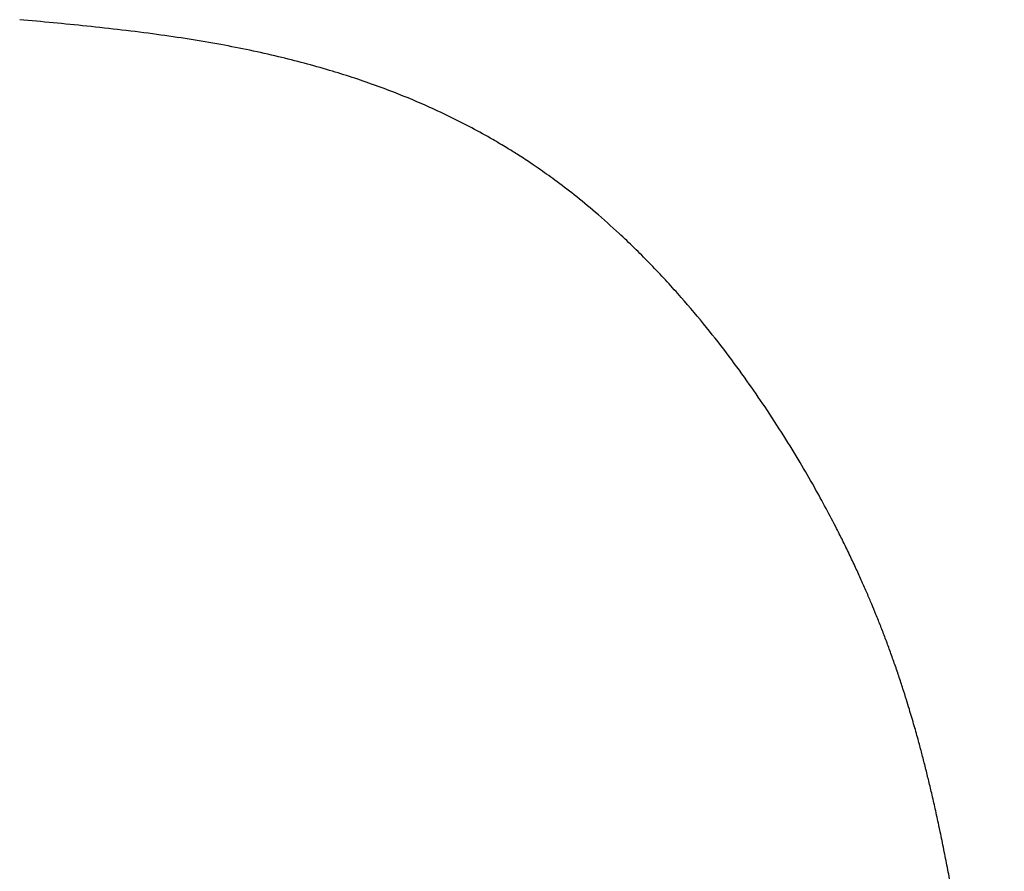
# Model space of a CAD drawing. Header units: millimetres. Extents: x 8 to 719, y 12 to 652.
# Tile 121 of 197: x 415.18 to 416.97, y 289.37 to 290.92. Entities that reach past the tile are written whole.
import ezdxf

# ---------------------------------------------------------------- set-up
doc = ezdxf.new("R2010")
doc.units = ezdxf.units.MM

msp = doc.modelspace()

# ---------------------------------------------------------------- linework, layer by layer
at = {"color": 7, "linetype": 'Continuous', "lineweight": 30}
msp.add_open_spline([(416.9723, 288.607), (416.9718, 288.6118), (416.9697, 288.6315), (416.9669, 288.658), (416.9638, 288.687), (416.9616, 288.7073), (416.9596, 288.7258), (416.9578, 288.7417), (416.9564, 288.7547), (416.9552, 288.7657), (416.9538, 288.7775), (416.9522, 288.7917), (416.9502, 288.8095), (416.9479, 288.829), (416.9455, 288.8502), (416.943, 288.8713), (416.9405, 288.8915), (416.9383, 288.9103), (416.936, 288.9284), (416.9337, 288.9469), (416.9305, 288.9722), (416.9265, 289.0035), (416.9216, 289.0407), (416.9176, 289.0697), (416.9147, 289.0911), (416.9125, 289.1066), (416.9101, 289.1233), (416.9074, 289.1416), (416.9046, 289.1605), (416.9019, 289.1785), (416.8995, 289.1942), (416.8974, 289.2078), (416.8954, 289.2204), (416.8934, 289.2334), (416.8911, 289.2475), (416.8882, 289.2649), (416.8848, 289.2853), (416.8808, 289.3084), (416.8767, 289.3316), (416.8719, 289.3581), (416.8663, 289.3875), (416.8598, 289.42), (416.8533, 289.4514), (416.8468, 289.4814), (416.8404, 289.5094), (416.8342, 289.5353), (416.8282, 289.5594), (416.8222, 289.5826), (416.8169, 289.6025), (416.8122, 289.6194), (416.8082, 289.6336), (416.8039, 289.6484), (416.7992, 289.664), (416.7939, 289.6813), (416.7874, 289.7017), (416.7802, 289.7239), (416.7722, 289.7471), (416.764, 289.77), (416.7558, 289.7923), (416.7474, 289.8141), (416.7391, 289.8349), (416.7308, 289.855), (416.7224, 289.875), (416.713, 289.8963), (416.7027, 289.9191), (416.6913, 289.9432), (416.6797, 289.9671), (416.6658, 289.9947), (416.6477, 290.0293), (416.6255, 290.0697), (416.5999, 290.1139), (416.5701, 290.1626), (416.5378, 290.2124), (416.5029, 290.2629), (416.4658, 290.3136), (416.424, 290.3667), (416.3771, 290.4217), (416.3259, 290.4769), (416.2755, 290.5261), (416.2296, 290.5671), (416.1905, 290.5993), (416.1556, 290.6259), (416.1287, 290.6451), (416.1094, 290.6582), (416.0966, 290.6667), (416.0827, 290.6756), (416.0641, 290.6871), (416.0369, 290.7033), (415.9996, 290.7239), (415.9511, 290.7484), (415.892, 290.7749), (415.8219, 290.8021), (415.7403, 290.8287), (415.6471, 290.8535), (415.5421, 290.8753), (415.4254, 290.8935), (415.3031, 290.9076), (415.2195, 290.9154), (415.1788, 290.9192)], degree=3, knots=[0, 0, 0, 0, 0.003252, 0.01326, 0.022041, 0.030905, 0.038931, 0.045808, 0.051535, 0.056109, 0.060407, 0.067575, 0.076206, 0.086301, 0.096784, 0.10823, 0.118551, 0.127815, 0.137179, 0.147049, 0.157424, 0.178752, 0.199698, 0.219711, 0.228702, 0.237661, 0.247583, 0.258569, 0.270623, 0.281702, 0.291416, 0.299733, 0.307176, 0.315301, 0.324212, 0.333909, 0.348478, 0.363489, 0.378566, 0.393709, 0.415329, 0.43649, 0.457022, 0.476098, 0.493596, 0.508722, 0.522757, 0.535834, 0.548064, 0.555392, 0.56278, 0.570269, 0.577858, 0.58616, 0.595131, 0.605352, 0.615337, 0.624644, 0.633276, 0.641238, 0.648731, 0.65483, 0.661175, 0.667773, 0.674627, 0.681744, 0.689006, 0.695396, 0.703969, 0.712875, 0.722404, 0.7326, 0.743682, 0.753734, 0.764524, 0.776042, 0.788266, 0.801168, 0.814001, 0.823606, 0.832116, 0.839545, 0.845815, 0.848919, 0.851344, 0.853611, 0.857063, 0.861767, 0.868625, 0.877083, 0.887135, 0.898778, 0.91202, 0.926877, 0.94336, 0.961469, 0.981211, 1, 1, 1, 1], dxfattribs=at)

doc.saveas('drawing.dxf')
